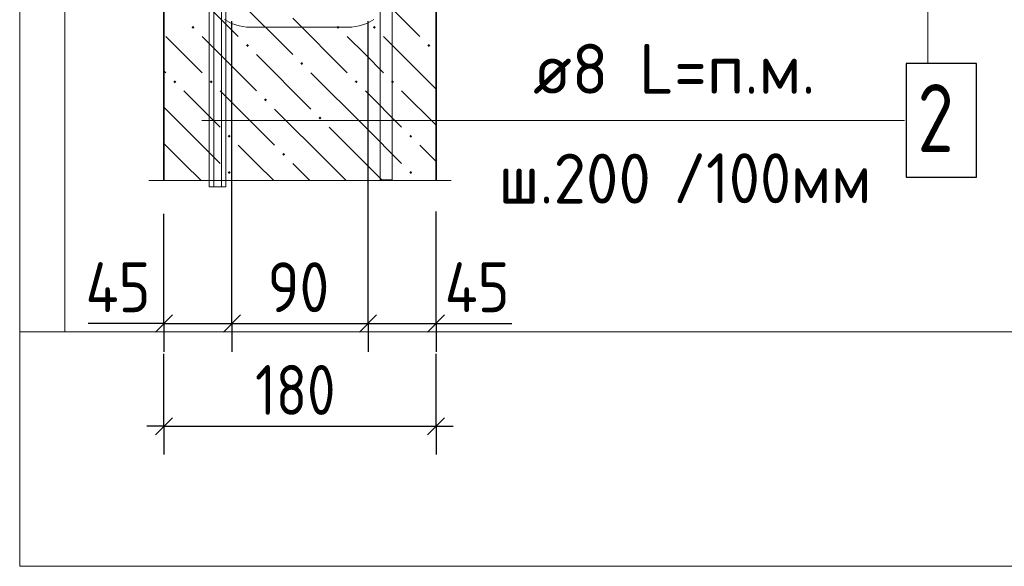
# Model space of a CAD drawing. Header units: millimetres. Extents: x 0 to 21005, y 0 to 14855.
# Tile 42 of 50: x 11630 to 13800, y 10087 to 11291. Entities that reach past the tile are written whole.
import ezdxf

# ---------------------------------------------------------------- set-up
doc = ezdxf.new("R2010")
doc.units = ezdxf.units.MM
for name, color, linetype, lineweight in [('Standard', 7, 'Continuous', 25), ('Позиционная метка линия выноска', 7, 'Continuous', 13), ('Стена фоновая арматура У1', 7, 'Continuous', 25), ('Стена фоновая затяжка С-обр.', 7, 'Continuous', 25)]:
    doc.layers.add(name, color=color, linetype=linetype, lineweight=lineweight)
doc.layers.add('ЖБ Стена верхний уровень', color=7, linetype='Continuous', lineweight=25, true_color=0x006e00)
doc.layers.add('Размерная выноска', color=7, linetype='Continuous')
doc.styles.add('ISOCPEUR', font='txt')

msp = doc.modelspace()

# ---------------------------------------------------------------- hatches: boundary and pattern name
at = {"layer": 'ЖБ Стена верхний уровень', "linetype": 'Continuous', "lineweight": 18, "transparency": 33554687}
for points in [[(12008.2, 11274.6), (12011.5, 11277.9), (12014.7, 11274.6), (12011.5, 11271.4)], [(12328.2, 11274.6), (12331.5, 11277.9), (12334.7, 11274.6), (12331.5, 11271.4)], [(12408.2, 11274.6), (12411.5, 11277.9), (12414.7, 11274.6), (12411.5, 11271.4)], [(12128.2, 11234.6), (12131.5, 11237.9), (12134.7, 11234.6), (12131.5, 11231.4)], [(12528.2, 11234.6), (12531.5, 11237.9), (12534.7, 11234.6), (12531.5, 11231.4)], [(12248.2, 11194.6), (12251.5, 11197.9), (12254.7, 11194.6), (12251.5, 11191.4)], [(11968.2, 11154.6), (11971.5, 11157.9), (11974.7, 11154.6), (11971.5, 11151.4)], [(12048.2, 11154.6), (12051.5, 11157.9), (12054.7, 11154.6), (12051.5, 11151.4)], [(12368.2, 11154.6), (12371.5, 11157.9), (12374.7, 11154.6), (12371.5, 11151.4)], [(12448.2, 11154.6), (12451.5, 11157.9), (12454.7, 11154.6), (12451.5, 11151.4)], [(12168.2, 11114.6), (12171.5, 11117.9), (12174.7, 11114.6), (12171.5, 11111.4)], [(12288.2, 11074.6), (12291.5, 11077.9), (12294.7, 11074.6), (12291.5, 11071.4)], [(12088.2, 11034.6), (12091.5, 11037.9), (12094.7, 11034.6), (12091.5, 11031.4)], [(12488.2, 11034.6), (12491.5, 11037.9), (12494.7, 11034.6), (12491.5, 11031.4)], [(12208.2, 10994.6), (12211.5, 10997.9), (12214.7, 10994.6), (12211.5, 10991.4)], [(12088.2, 10954.6), (12091.5, 10957.9), (12094.7, 10954.6), (12091.5, 10951.4)], [(12488.2, 10954.6), (12491.5, 10957.9), (12494.7, 10954.6), (12491.5, 10951.4)]]:
    msp.add_hatch(color=7, dxfattribs=at).paths.add_polyline_path(points, flags=16)

# ---------------------------------------------------------------- linework, layer by layer
at = {"layer": 'Standard', "color": 251, "linetype": 'Continuous', "lineweight": -3, "true_color": 0x656565, "transparency": 33554687}
for p, q in [((11947.4, 10621.8), (11947.4, 10684.3)), ((12097.4, 10621.8), (12097.4, 10684.3)), ((12397.4, 10621.8), (12397.4, 10684.3)), ((12547.4, 10621.8), (12547.4, 10684.3)), ((11947.4, 10621.8), (11947.4, 10559.3)), ((12097.4, 10621.8), (12097.4, 10559.3)), ((12397.4, 10621.8), (12397.4, 10559.3)), ((12547.4, 10621.8), (12547.4, 10559.3)), ((11947.4, 10395.4), (11947.4, 10555.2)), ((12547.4, 10395.4), (12547.4, 10555.2)), ((11947.4, 10395.4), (11947.4, 10457.9)), ((12547.4, 10395.4), (12547.4, 10457.9)), ((11947.4, 10395.4), (11947.4, 10332.9)), ((12547.4, 10395.4), (12547.4, 10332.9))]:
    msp.add_line(p, q, dxfattribs=at)
at = {"layer": 'Standard', "color": 7, "linetype": 'Continuous', "lineweight": 25, "transparency": 33554687}
for p, q in [((11928.7, 10603.1), (11966.2, 10640.6)), ((12078.7, 10603.1), (12116.2, 10640.6)), ((12378.7, 10603.1), (12416.2, 10640.6)), ((12528.7, 10603.1), (12566.2, 10640.6)), ((11928.7, 10376.7), (11966.2, 10414.2)), ((12528.7, 10376.7), (12566.2, 10414.2))]:
    msp.add_line(p, q, dxfattribs=at)
at = {"layer": 'Standard', "color": 7, "linetype": 'Continuous', "lineweight": -3, "transparency": 33554687}
for p, q in [((11947.4, 10621.8), (11909.9, 10621.8)), ((11947.4, 10621.8), (12097.4, 10621.8)), ((12097.4, 10621.8), (12397.4, 10621.8)), ((12397.4, 10621.8), (12547.4, 10621.8)), ((12547.4, 10621.8), (12584.9, 10621.8)), ((11947.4, 10395.4), (11909.9, 10395.4)), ((11947.4, 10395.4), (12547.4, 10395.4)), ((12547.4, 10395.4), (12584.9, 10395.4))]:
    msp.add_line(p, q, dxfattribs=at)
at = {"layer": 'Standard', "color": 220, "linetype": 'Continuous', "lineweight": 13, "transparency": 33554687}
msp.add_lwpolyline([(15719.7, 14436.7), (11629.6, 14436.7), (11629.6, 10086.7), (15719.7, 10086.7), (15719.7, 14436.7)], dxfattribs=at)
at = {"layer": 'Standard', "color": 254, "linetype": 'Continuous', "lineweight": 13, "true_color": 0xc4c4ff, "transparency": 33554687}
for points in [[(11629.6, 10603.3), (15148.9, 10603.3), (15148.9, 13787.9), (11629.6, 13787.9)], [(11629.6, 10603.3), (11729, 10603.3), (11729, 13787.9), (11629.6, 13787.9)]]:
    msp.add_lwpolyline(points, dxfattribs=at)
at = {"layer": 'Standard', "color": 251, "linetype": 'Continuous', "lineweight": -3, "true_color": 0x656565, "transparency": 33554687}
for points in [[(12097.4, 10621.8), (12097.4, 10630.3), (12097.4, 10630.3), (12097.4, 10630.3), (12097.4, 10630.3), (12097.4, 10956.3), (12097.4, 10956.3), (12097.4, 11288.3)], [(12397.4, 10621.8), (12397.4, 10630.3), (12397.4, 10630.3), (12397.4, 11244.5), (12397.4, 11244.5), (12397.4, 11288.3)], [(11947.4, 10621.8), (11947.4, 10630.3), (11947.4, 10630.3), (11947.4, 10630.3), (11947.4, 10630.3), (11947.4, 10812.2), (11947.4, 10812.2), (11947.4, 10863.4)], [(12547.4, 10621.8), (12547.4, 10630.3), (12547.4, 10630.3), (12547.4, 10868.8)]]:
    msp.add_lwpolyline(points, dxfattribs=at)
at = {"layer": 'ЖБ Стена верхний уровень', "color": 7, "linetype": 'Continuous', "lineweight": 35, "transparency": 33554687}
for p, q in [((11947.4, 12331.1), (11947.4, 10936.7)), ((12547.4, 10936.7), (12547.4, 12331.1))]:
    msp.add_line(p, q, dxfattribs=at)
at = {"layer": 'ЖБ Стена верхний уровень', "color": 9, "linetype": 'Continuous', "lineweight": 18, "true_color": 0xc7c7c7, "transparency": 33554687}
for p, q in [((11991.5, 11374.6), (12111.5, 11254.6)), ((12391.5, 11374.6), (12511.5, 11254.6)), ((12111.5, 11334.6), (12231.5, 11214.6)), ((12231.5, 11294.6), (12351.5, 11174.6)), ((11991.5, 11214.6), (11951.5, 11254.6)), ((12031.5, 11254.6), (12151.5, 11134.6)), ((12391.5, 11214.6), (12351.5, 11254.6)), ((12431.5, 11254.6), (12547.4, 11138.7)), ((12031.5, 11174.6), (11991.5, 11214.6)), ((12151.5, 11214.6), (12271.5, 11094.6)), ((12431.5, 11174.6), (12391.5, 11214.6)), ((11947.4, 11178.7), (11951.5, 11174.6)), ((12391.5, 11054.6), (12271.5, 11174.6)), ((11991.5, 11134.6), (12071.5, 11054.6)), ((12071.5, 11134.6), (12191.5, 11014.6)), ((12391.5, 11134.6), (12471.5, 11054.6)), ((12471.5, 11134.6), (12547.4, 11058.7)), ((11991.5, 11054.6), (11947.4, 11098.7)), ((12311.5, 10974.6), (12191.5, 11094.6)), ((11991.5, 11054.6), (12071.5, 10974.6)), ((12311.5, 11054.6), (12391.5, 10974.6)), ((12391.5, 11054.6), (12471.5, 10974.6)), ((11947.4, 11018.7), (11991.5, 10974.6)), ((12151.5, 10974.6), (12111.5, 11014.6)), ((12547.4, 10978.7), (12511.5, 11014.6)), ((11991.5, 10974.6), (12029.4, 10936.7)), ((12189.4, 10936.7), (12151.5, 10974.6)), ((12231.5, 10974.6), (12269.4, 10936.7)), ((12311.5, 10974.6), (12349.4, 10936.7)), ((12391.5, 10974.6), (12429.4, 10936.7)), ((11947.4, 10938.7), (11949.4, 10936.7))]:
    msp.add_line(p, q, dxfattribs=at)
at = {"layer": 'Позиционная метка линия выноска', "color": 7, "linetype": 'Continuous', "lineweight": 13, "transparency": 33554687}
for p, q in [((13631.2, 11194.6), (13631.2, 12902.6)), ((12031.2, 11069.6), (13580.2, 11069.6))]:
    msp.add_line(p, q, dxfattribs=at)
at = {"layer": 'Размерная выноска', "color": 7, "linetype": 'Continuous', "lineweight": 13, "transparency": 33554687}
msp.add_line((11914.1, 10936.7), (12580.7, 10936.7), dxfattribs=at)
at = {"layer": 'Размерная выноска', "color": 7, "linetype": 'Continuous', "lineweight": -3, "transparency": 33554687}
for p, q in [((11947.4, 10621.8), (11780.7, 10621.8)), ((12547.4, 10621.8), (12714.1, 10621.8))]:
    msp.add_line(p, q, dxfattribs=at)
at = {"layer": 'Стена фоновая арматура У1', "color": 7, "linetype": 'Continuous', "lineweight": 13, "transparency": 33554687}
for points in [[(12074.1, 12831.1), (12074.1, 10923.3), (12047.4, 10923.3), (12047.4, 12831.1), (12074.1, 12831.1)], [(12074.1, 12831.1), (12074.1, 10923.3), (12047.4, 10923.3), (12047.4, 12831.1), (12074.1, 12831.1)], [(12074.1, 12831.1), (12074.1, 10923.3), (12047.4, 10923.3), (12047.4, 12831.1), (12074.1, 12831.1)], [(12084.1, 12831.1), (12084.1, 10923.3), (12057.4, 10923.3), (12057.4, 12831.1), (12084.1, 12831.1)], [(12084.1, 12831.1), (12084.1, 10923.3), (12057.4, 10923.3), (12057.4, 12831.1), (12084.1, 12831.1)], [(12450.8, 12846.1), (12450.8, 10938.4), (12424.1, 10938.4), (12424.1, 12846.1), (12450.8, 12846.1)]]:
    msp.add_lwpolyline(points, dxfattribs=at)
at = {"layer": 'Стена фоновая арматура У1', "color": 7, "linetype": 'Continuous', "lineweight": 25, "transparency": 33554687}
msp.add_lwpolyline([(13583.5, 10944.6), (13738.5, 10944.6), (13738.5, 11194.6), (13583.5, 11194.6), (13583.5, 10944.6)], dxfattribs=at)
at = {"layer": 'Стена фоновая затяжка С-обр.', "color": 98, "linetype": 'Continuous', "lineweight": 13, "true_color": 0x005000, "transparency": 33554687}
msp.add_lwpolyline([(12410.5, 11291.9), (12394.9, 11283.2), (12378, 11277.6), (12361.7, 11275.3), (12129.6, 11275.3), (12113.3, 11277.6), (12096.4, 11283.2), (12080.8, 11291.9)], dxfattribs=at)

# ---------------------------------------------------------------- texts
at = {"layer": 'Standard', "color": 7, "linetype": 'Continuous', "lineweight": 25, "transparency": 33554687, "char_height": 110, "attachment_point": 7, "style": 'ISOCPEUR'}
for s, insert, width in [('\\W0.91;/100мм', (13070.5, 10887), 511.922), ('\\W0.88;45', (11774.7, 10646.8), 213.394), ('\\W0.87;90', (12175.9, 10646.8), 201.962), ('\\W0.88;45', (12566.2, 10646.8), 213.39), ('\\W0.83;180', (12148.4, 10420.4), 254.286)]:
    msp.add_mtext(s, dxfattribs=dict(at, insert=insert, width=width))
at = {"layer": 'Стена фоновая арматура У1', "color": 7, "linetype": 'Continuous', "lineweight": 13, "transparency": 33554687, "attachment_point": 7, "style": 'ISOCPEUR'}
for s, insert, char_height, width in [('\\W0.97;ø8 L=п.м. ', (12761.2, 11128.3), 110, 745.936), ('\\W0.78;2', (13608.5, 10999.6), 150, 163.203), ('\\W0.95;ш.200 ', (12685, 10886.2), 110, 481.061)]:
    msp.add_mtext(s, dxfattribs=dict(at, insert=insert, char_height=char_height, width=width))

doc.saveas('drawing.dxf')
